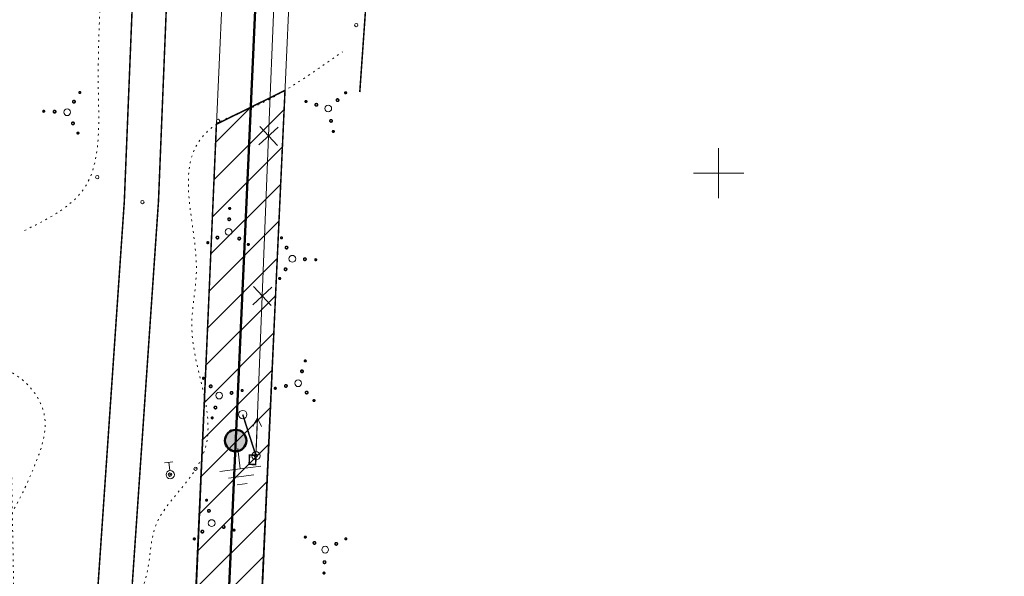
# Model space of a CAD drawing. Header units: millimetres. Extents: x 0 to 1188, y 0 to 841.
# Tile 55 of 76: x 1004 to 1122, y 174 to 241. Entities that reach past the tile are written whole.
import ezdxf

# ---------------------------------------------------------------- set-up
doc = ezdxf.new("R2010")
doc.units = ezdxf.units.MM
for name, pattern in [('K5LT32789', [0]), ('K5LT32797', [0]), ('K5LT32809', [0]), ('K5LT32813', [0]), ('K5LT32814', [0]), ('K5LT32815', [3.5, 2.5, -1]), ('K5LT32816', [3.2, 3, -0.2]), ('K5LT32817', [0.7, 0.2, -0.5]), ('K5LT32826', [1, 0.5, -0.5]), ('K5LT_BASIC', [0]), ('K5LT_THIN', [0])]:
    doc.linetypes.add(name, pattern=pattern)
doc.layers.add('Системный слой', color=7, linetype='Continuous')

# ---------------------------------------------------------------- blocks, each defined once
blk = doc.blocks.new('U562')
at = {"layer": 'Системный слой', "color": 7, "linetype": 'K5LT32813', "lineweight": 18}
for p, q in [((1034.87, 245.8), (1034.11, 226.7)), ((1035.26, 227.76), (1032.97, 225.65)), ((1033.06, 227.85), (1035.17, 225.56)), ((1034.11, 226.7), (1032.61, 188.51)), ((1034.51, 208.67), (1032.22, 206.55)), ((1032.3, 208.75), (1034.42, 206.46))]:
    blk.add_line(p, q, dxfattribs=at)
blk = doc.blocks.new('U595')
at = {"layer": 'Системный слой', "color": 1, "linetype": 'K5LT32809', "lineweight": 18, "true_color": 0xff0000}
for p, q in [((1049.8, 717.4), (1024.05, 142.45)), ((1057.8, 717.05), (1032.04, 142.09)), ((1049.64, 713.65), (1024.05, 142.45)), ((1049.64, 713.65), (1024.05, 142.45))]:
    blk.add_line(p, q, dxfattribs=at)
blk = doc.blocks.new('U644')
at = {"layer": 'Системный слой'}
h = blk.add_hatch(color=7, dxfattribs=at)
h.paths.add_polyline_path([(1030.19, 190.33), (1029.67, 191.49), (1029.61, 191.47), (1029.55, 191.44), (1029.5, 191.4), (1029.45, 191.37), (1029.39, 191.33), (1029.35, 191.29), (1029.3, 191.25), (1029.25, 191.2), (1029.21, 191.15), (1029.17, 191.1), (1029.13, 191.05), (1029.1, 191), (1029.07, 190.94), (1029.04, 190.88), (1029.01, 190.83), (1028.99, 190.77), (1028.97, 190.71), (1028.95, 190.64), (1028.94, 190.58), (1028.93, 190.52), (1028.92, 190.46), (1028.91, 190.39), (1028.91, 190.33), (1028.91, 190.26), (1028.92, 190.2), (1028.93, 190.14), (1028.94, 190.07), (1028.95, 190.01), (1028.97, 189.95), (1028.99, 189.89), (1029.01, 189.83), (1029.04, 189.77), (1029.07, 189.72), (1029.1, 189.66), (1029.14, 189.61), (1029.17, 189.56), (1029.22, 189.51), (1029.26, 189.46), (1029.3, 189.41), (1029.35, 189.37), (1029.4, 189.33), (1029.45, 189.29), (1029.5, 189.26), (1029.56, 189.22), (1029.61, 189.19), (1029.67, 189.16), (1029.73, 189.14), (1029.79, 189.12), (1029.85, 189.1), (1029.91, 189.09), (1029.98, 189.07), (1030.04, 189.06), (1030.1, 189.06), (1030.17, 189.06), (1030.23, 189.06), (1030.3, 189.06), (1030.36, 189.07), (1030.42, 189.08), (1030.48, 189.09), (1030.55, 189.11), (1030.61, 189.13), (1030.67, 189.15), (1030.7, 189.17)])
h.paths.add_polyline_path([(1030.88, 191.4), (1030.82, 191.44), (1030.77, 191.47), (1030.71, 191.49), (1030.65, 191.52), (1030.59, 191.54), (1030.53, 191.56), (1030.47, 191.57), (1030.41, 191.59), (1030.34, 191.6), (1030.28, 191.6), (1030.22, 191.61), (1030.15, 191.61), (1030.09, 191.6), (1030.02, 191.6), (1029.96, 191.59), (1029.9, 191.57), (1029.84, 191.56), (1029.78, 191.54), (1029.72, 191.52), (1029.67, 191.49), (1030.19, 190.33), (1030.7, 189.17), (1030.76, 189.19), (1030.82, 189.22), (1030.87, 189.26), (1030.93, 189.29), (1030.98, 189.33), (1031.03, 189.37), (1031.07, 189.41), (1031.12, 189.46), (1031.16, 189.51), (1031.2, 189.56), (1031.24, 189.61), (1031.27, 189.66), (1031.3, 189.72), (1031.33, 189.77), (1031.36, 189.83), (1031.38, 189.89), (1031.4, 189.95), (1031.42, 190.01), (1031.44, 190.08), (1031.45, 190.14), (1031.46, 190.2), (1031.46, 190.27), (1031.46, 190.33), (1031.46, 190.39), (1031.46, 190.46), (1031.45, 190.52), (1031.44, 190.58), (1031.42, 190.65), (1031.41, 190.71), (1031.39, 190.77), (1031.36, 190.83), (1031.34, 190.89), (1031.31, 190.94), (1031.27, 191), (1031.24, 191.05), (1031.2, 191.1), (1031.16, 191.15), (1031.12, 191.2), (1031.08, 191.25), (1031.03, 191.29), (1030.98, 191.33), (1030.93, 191.37)])
at = {"layer": 'Системный слой', "color": 7, "linetype": 'K5LT_BASIC', "lineweight": 50}
blk.add_circle((1030.19, 190.33), 1.28, dxfattribs=at)
blk = doc.blocks.new('U741')
at = {"layer": 'Системный слой', "color": 7, "linetype": 'K5LT32797', "lineweight": 18}
for p, q in [((1021.7, 187.67), (1022.69, 187.8)), ((1022.32, 186.74), (1022.19, 187.74))]:
    blk.add_line(p, q, dxfattribs=at)
for radius in [0.5, 0.05]:
    blk.add_circle((1022.38, 186.25), radius, dxfattribs=at)
blk = doc.blocks.new('U843')
at = {"layer": 'Системный слой', "color": 7, "linetype": 'K5LT32797', "lineweight": 18}
blk.add_circle((1032.61, 188.51), 0.5, dxfattribs=at)
blk = doc.blocks.new('U844')
at = {"layer": 'Системный слой', "color": 7, "linetype": 'K5LT32797', "lineweight": 18}
for p, q in [((1032.79, 193.01), (1032.25, 192.03)), ((1032.63, 189.01), (1032.79, 193.01)), ((1032.79, 193.01), (1033.25, 191.99))]:
    blk.add_line(p, q, dxfattribs=at)
blk = doc.blocks.new('U845')
at = {"layer": 'Системный слой', "color": 7, "linetype": 'K5LT32797', "lineweight": 18}
blk.add_circle((1031.03, 193.43), 0.5, dxfattribs=at)
blk = doc.blocks.new('U1103')
at = {"layer": 'Системный слой', "color": 7, "linetype": 'K5LT32789', "const_width": 0.18}
for points in [[(1038.6, 178.79, 1), (1038.4, 178.8, 1)], [(1043.44, 178.58, 1), (1043.24, 178.59, 1)], [(1039.74, 178.09, 1), (1039.44, 178.1, 1)], [(1042.34, 177.98, 1), (1042.04, 177.99, 1)], [(1040.94, 175.79, 1), (1040.64, 175.8, 1)], [(1040.83, 174.49, 1), (1040.63, 174.5, 1)]]:
    blk.add_lwpolyline(points, format="xyb", close=True, dxfattribs=at)
at = {"layer": 'Системный слой', "color": 7, "linetype": 'K5LT32797', "lineweight": 18}
blk.add_circle((1040.86, 177.29), 0.4, dxfattribs=at)
blk = doc.blocks.new('U1104')
at = {"layer": 'Системный слой', "color": 7, "linetype": 'K5LT32789', "const_width": 0.18}
for points in [[(1026.78, 183.13, 1), (1026.65, 183.27, 1)], [(1027.09, 181.82, 1), (1026.89, 182.04, 1)], [(1028.85, 179.9, 1), (1028.65, 180.12, 1)], [(1025.32, 178.5, 1), (1025.18, 178.65, 1)], [(1026.31, 179.34, 1), (1026.11, 179.56, 1)], [(1030.05, 179.55, 1), (1029.92, 179.7, 1)]]:
    blk.add_lwpolyline(points, format="xyb", close=True, dxfattribs=at)
at = {"layer": 'Системный слой', "color": 7, "linetype": 'K5LT32797', "lineweight": 18}
blk.add_circle((1027.32, 180.47), 0.4, dxfattribs=at)
blk = doc.blocks.new('U1106')
at = {"layer": 'Системный слой', "color": 7, "linetype": 'K5LT32789', "const_width": 0.18}
for points in [[(1026.26, 197.7, 1), (1026.41, 197.83, 1)], [(1027.1, 196.71, 1), (1027.32, 196.91, 1)], [(1030.88, 196.24, 1), (1031.03, 196.37, 1)], [(1029.58, 195.92, 1), (1029.8, 196.12, 1)], [(1027.66, 194.17, 1), (1027.88, 194.37, 1)], [(1027.31, 192.96, 1), (1027.45, 193.1, 1)]]:
    blk.add_lwpolyline(points, format="xyb", close=True, dxfattribs=at)
at = {"layer": 'Системный слой', "color": 7, "linetype": 'K5LT32797', "lineweight": 18}
blk.add_circle((1028.22, 195.7), 0.4, dxfattribs=at)
blk = doc.blocks.new('U1107')
at = {"layer": 'Системный слой', "color": 7, "linetype": 'K5LT32789', "const_width": 0.18}
for points in [[(1029.37, 218.06, 1), (1029.57, 218.06, 1)], [(1029.26, 216.77, 1), (1029.56, 216.76, 1)], [(1026.76, 213.98, 1), (1026.96, 213.97, 1)], [(1027.86, 214.58, 1), (1028.16, 214.57, 1)], [(1030.46, 214.46, 1), (1030.76, 214.45, 1)], [(1031.6, 213.76, 1), (1031.8, 213.75, 1)]]:
    blk.add_lwpolyline(points, format="xyb", close=True, dxfattribs=at)
at = {"layer": 'Системный слой', "color": 7, "linetype": 'K5LT32797', "lineweight": 18}
blk.add_circle((1029.34, 215.26), 0.4, dxfattribs=at)
blk = doc.blocks.new('U1108')
at = {"layer": 'Системный слой', "color": 7, "linetype": 'K5LT32789', "const_width": 0.18}
for points in [[(1043.24, 231.95, 1), (1043.38, 231.8, 1)], [(1038.51, 230.91, 1), (1038.64, 230.76, 1)], [(1039.71, 230.55, 1), (1039.92, 230.33, 1)], [(1042.25, 231.11, 1), (1042.45, 230.89, 1)], [(1041.47, 228.63, 1), (1041.67, 228.41, 1)], [(1041.78, 227.33, 1), (1041.91, 227.18, 1)]]:
    blk.add_lwpolyline(points, format="xyb", close=True, dxfattribs=at)
at = {"layer": 'Системный слой', "color": 7, "linetype": 'K5LT32797', "lineweight": 18}
blk.add_circle((1041.24, 229.99), 0.4, dxfattribs=at)
blk = doc.blocks.new('U1109')
at = {"layer": 'Системный слой', "color": 7, "linetype": 'K5LT32789', "const_width": 0.18}
for points in [[(1035.66, 214.64, 1), (1035.65, 214.44, 1)], [(1036.26, 213.53, 1), (1036.25, 213.23, 1)], [(1038.45, 212.14, 1), (1038.44, 211.84, 1)], [(1039.75, 212.03, 1), (1039.74, 211.83, 1)], [(1036.15, 210.94, 1), (1036.13, 210.64, 1)], [(1035.44, 209.79, 1), (1035.44, 209.59, 1)]]:
    blk.add_lwpolyline(points, format="xyb", close=True, dxfattribs=at)
at = {"layer": 'Системный слой', "color": 7, "linetype": 'K5LT32797', "lineweight": 18}
blk.add_circle((1036.95, 212.05), 0.4, dxfattribs=at)
blk = doc.blocks.new('U1110')
at = {"layer": 'Системный слой', "color": 7, "linetype": 'K5LT32789', "const_width": 0.18}
for points in [[(1038.57, 199.91, 1), (1038.42, 199.78, 1)], [(1038.21, 198.7, 1), (1037.99, 198.5, 1)], [(1034.99, 196.64, 1), (1034.84, 196.5, 1)], [(1036.29, 196.95, 1), (1036.07, 196.75, 1)], [(1038.77, 196.17, 1), (1038.55, 195.96, 1)], [(1039.61, 195.17, 1), (1039.46, 195.04, 1)]]:
    blk.add_lwpolyline(points, format="xyb", close=True, dxfattribs=at)
at = {"layer": 'Системный слой', "color": 7, "linetype": 'K5LT32797', "lineweight": 18}
blk.add_circle((1037.65, 197.17), 0.4, dxfattribs=at)
blk = doc.blocks.new('U1157')
at = {"layer": 'Системный слой', "color": 7, "linetype": 'K5LT32789', "const_width": 0.18}
for points in [[(1011.57, 231.81, 1), (1011.58, 232.01, 1)], [(1010.87, 230.66, 1), (1010.88, 230.96, 1)], [(1007.27, 229.57, 1), (1007.28, 229.77, 1)], [(1008.56, 229.47, 1), (1008.58, 229.77, 1)], [(1010.75, 228.07, 1), (1010.77, 228.37, 1)], [(1011.36, 226.96, 1), (1011.36, 227.16, 1)]]:
    blk.add_lwpolyline(points, format="xyb", close=True, dxfattribs=at)
at = {"layer": 'Системный слой', "color": 7, "linetype": 'K5LT32797', "lineweight": 18}
blk.add_circle((1010.07, 229.55), 0.4, dxfattribs=at)
blk = doc.blocks.new('U1221')
at = {"layer": 'Системный слой', "color": 7, "linetype": 'K5LT_THIN', "lineweight": 18}
for p, q in [((1030.43, 189.38), (1030.74, 186.94)), ((1030.74, 186.94), (1028.3, 186.64)), ((1030.74, 186.94), (1033.17, 187.25)), ((1030.85, 186.03), (1029.33, 185.84)), ((1030.85, 186.03), (1032.37, 186.22)), ((1030.96, 185.12), (1030.36, 185.04)), ((1030.96, 185.12), (1031.57, 185.19))]:
    blk.add_line(p, q, dxfattribs=at)

msp = doc.modelspace()

# ---------------------------------------------------------------- hatches: boundary and pattern name
at = {"layer": 'Системный слой'}
h = msp.add_hatch(dxfattribs=at)
h.set_pattern_fill('Металл', angle=45, style=0, pattern_type=0)
h.set_pattern_definition([(45, (0, 0), (-2.12132, 2.12132), [])])
h.paths.add_polyline_path([(1031.875537, 141.117103), (1036.074939, 232.158307), (1027.885971, 228.118971), (1024.212771, 143.415366), (1022.472729, 137.613795), (1024.985867, 118.145867)])

# ---------------------------------------------------------------- linework, layer by layer
at = {"layer": 'Системный слой', "color": 7, "linetype": 'K5LT_BASIC', "lineweight": 50}
msp.add_line((1053.799802, 717.224986), (1028.044154, 142.266234), dxfattribs=at)
at = {"layer": 'Системный слой', "color": 3, "linetype": 'K5LT32814', "lineweight": 18, "true_color": 0x00ff00}
for p, q in [((1087.838394, 225.271671), (1087.83894, 219.271671)), ((1090.838667, 222.271944), (1084.838667, 222.271398))]:
    msp.add_line(p, q, dxfattribs=at)
at = {"layer": 'Системный слой', "color": 7, "linetype": 'K5LT32815', "const_width": 0.18}
msp.add_lwpolyline([(1036.185375, 661.661874), (1031.878803, 627.750779), (1031.647627, 580.547702), (1030.30338, 543.422336), (1024.14095, 477.848543), (1020.528443, 308.464973), (1016.889983, 218.858823), (1012.459115, 154.107524), (1014.849737, 127.539198)], dxfattribs=at)
at = {"layer": 'Системный слой', "color": 7, "linetype": 'K5LT32789', "const_width": 0.18}
msp.add_lwpolyline([(1040.096046, 660.362401), (1035.95766, 627.775645), (1035.726484, 580.572568), (1034.382237, 543.447203), (1028.219807, 477.873409), (1024.6073, 308.48984), (1020.96884, 218.883689), (1016.537971, 154.13239), (1018.928594, 127.564065)], dxfattribs=at)
at = {"layer": 'Системный слой', "color": 8, "linetype": 'K5LT32816', "true_color": 0x808080, "const_width": 0.18}
msp.add_lwpolyline([(1045.00002, 231.95394), (1046.673086, 255.872235), (1056.015867, 379.753163), (1056.823132, 390.457109), (1050.385533, 390.942616), (1051.271224, 398.89932), (1050.734238, 447.85081), (1042.368447, 451.016345), (1043.596858, 464.542156), (1054.654141, 467.64366), (1054.17952, 494.62854), (1097.062526, 495.382785)], dxfattribs=at)
at = {"layer": 'Системный слой', "color": 3, "linetype": 'K5LT32814', "true_color": 0x00ff00, "const_width": 0.18}
msp.add_lwpolyline([(1022.472729, 137.613795), (1024.985867, 118.145867), (1031.875537, 141.117103), (1036.074939, 232.158307), (1027.885971, 228.118971), (1024.212771, 143.415366)], close=True, dxfattribs=at)
at = {"layer": 'Системный слой', "color": 7, "linetype": 'K5LT32826', "const_width": 0.18}
msp.add_lwpolyline([(1031.025927, 193.434141), (1032.608777, 188.513341)], dxfattribs=at)
at = {"layer": 'Системный слой', "color": 7, "linetype": 'K5LT32789', "const_width": 0.18}
msp.add_lwpolyline([(1032.608777, 188.513341), (1032.567163, 187.457986), (1031.795259, 187.488423), (1031.839162, 188.601819), (1032.611225, 188.575435)], close=True, dxfattribs=at)
at = {"layer": 'Системный слой', "color": 7, "linetype": 'K5LT32797', "lineweight": 18}
for centre in [(1044.587017, 239.962029), (1028.079235, 228.506191), (1013.662585, 221.795447), (1019.048877, 218.812779), (1032.608777, 188.513341), (1025.403062, 186.964162), (1022.345607, 186.252517)]:
    msp.add_circle(centre, 0.2, dxfattribs=at)
at = {"layer": 'Системный слой', "color": 7, "linetype": 'K5LT32817', "lineweight": 18}
for points, knots in [([(1004.577214, 111.54082), (1004.422071, 135.348636), (1003.661881, 172.204392), (1002.826399, 222.780455), (1004.970026, 309.022672), (1012.729683, 403.987311), (1020.507579, 518.907176), (1019.802475, 608.190732), (1023.344869, 676.711193), (1028.54692, 709.76879), (1028.543922, 709.783122), (1028.520561, 709.785049), (1021.044623, 710.726784), (991.804359, 716.291971), (947.327163, 718.78986), (910.205871, 720.266429), (894.270418, 720.900292)], [201.8171583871, 201.8171583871, 201.8171583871, 201.8171583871, 237.5349934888, 257.1020552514, 277.6865561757, 366.8982137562, 400.0430460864, 450.2726669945, 501.3225446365, 501.3263625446, 501.3333764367, 501.3409369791, 501.3573279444, 513.1048638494, 544.8630909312, 568.7508298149, 568.7508298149, 568.7508298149, 568.7508298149]), ([(1015.592497, 441.195147), (1016.636657, 440.763215), (1019.108303, 439.740783), (1021.22223, 434.678704), (1020.605019, 426.939551), (1022.582045, 413.343279), (1020.074625, 396.00072), (1019.695748, 378.568703), (1019.654075, 363.593528), (1018.25071, 343.883721), (1016.440909, 322.843882), (1018.908784, 298.267418), (1017.732634, 269.480893), (1012.854142, 244.368109), (1014.328796, 220.001848), (1007.564724, 216.690552), (1004.662876, 215.269975)], [0, 0, 0, 0, 1.6453998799, 3.8948509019, 7.5326273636, 13.3038076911, 24.3215437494, 33.6008497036, 39.4708084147, 46.7714335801, 63.2530783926, 70.9690216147, 83.8311400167, 105.7909749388, 111.7562853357, 116.2382709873, 116.2382709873, 116.2382709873, 116.2382709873]), ([(1025.099418, 114.098877), (1024.898555, 116.523806), (1025.349788, 123.456984), (1022.776401, 133.897084), (1021.392496, 147.16568), (1023.365239, 158.309253), (1015.481636, 166.384299), (1020.206251, 173.081001), (1019.783234, 180.84694), (1024.378453, 184.935282), (1028.593757, 192.553479), (1023.784385, 201.086242), (1026.060547, 210.934292), (1024.478962, 218.014515), (1024.378078, 224.767665), (1027.992302, 228.615284), (1033.381144, 230.335222), (1038.335734, 233.551733), (1041.785648, 235.962036), (1042.920047, 236.754591)], [6.882021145, 6.882021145, 6.882021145, 6.882021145, 10.4655602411, 17.8845747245, 22.3907203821, 30.7945894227, 33.1643125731, 37.55087825, 40.7211327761, 44.415093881, 46.1154238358, 53.4582470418, 56.6346658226, 60.9699041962, 64.3990363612, 66.014217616, 68.508131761, 72.7478147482, 74.824889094, 74.824889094, 74.824889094, 74.824889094]), ([(998.596566, 175.598982), (1000.090704, 177.25565), (1003.212458, 180.716983), (1006.063659, 186.751883), (1008.640605, 193.862944), (1004.068967, 198.815654), (998.160603, 199.899622), (992.284444, 196.232565), (991.069576, 188.884474), (990.36718, 182.729494), (991.826222, 177.442708), (994.874044, 175.952899), (996.295545, 175.643966), (997.02146, 175.486203)], [0, 0, 0, 0, 3.3153786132, 6.9269331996, 10.1521547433, 13.7637093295, 15.1548810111, 19.039467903, 22.3988569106, 25.8882274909, 28.6045394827, 29.6751159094, 30.7923705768, 30.7923705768, 30.7923705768, 30.7923705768])]:
    msp.add_open_spline(points, degree=3, knots=knots, dxfattribs=at)

# ---------------------------------------------------------------- block references
at = {"layer": 'Системный слой'}
for name in ['U562', 'U595', 'U1157', 'U1108', 'U1107', 'U1109', 'U1110', 'U1106', 'U845', 'U844', 'U644', 'U1221', 'U843', 'U741', 'U1104', 'U1103']:
    msp.add_blockref(name, (0, 0), dxfattribs=at)

doc.saveas('drawing.dxf')
